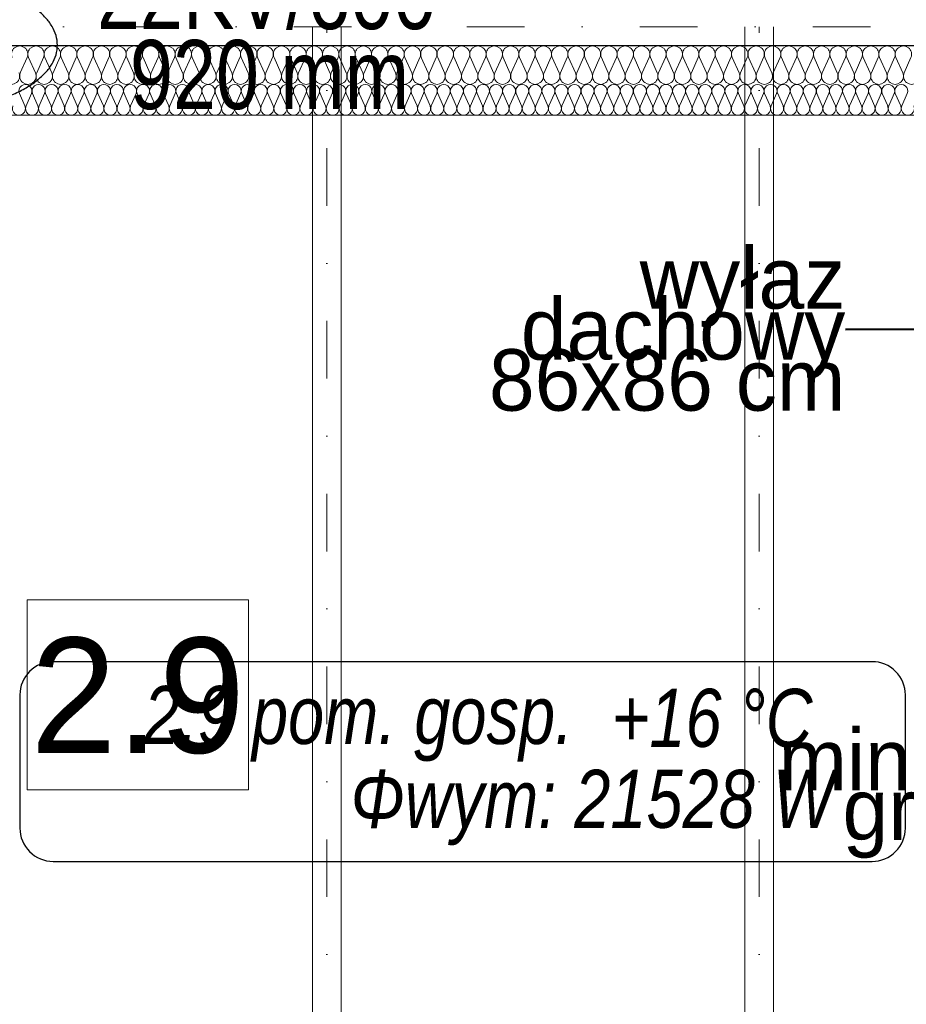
# Model space of a CAD drawing. Extents: x -440864 to -355682, y 13652 to 155872.
# Tile 137 of 179: x -423327 to -421019, y 92619 to 95184. Entities that reach past the tile are written whole.
import ezdxf
from ezdxf.lldxf.tags import DXFTag

# ---------------------------------------------------------------- set-up
doc = ezdxf.new("R2010")
doc.units = 0
doc.header["$MEASUREMENT"] = 0
doc.set_wipeout_variables(frame=1)
doc.linetypes.add('Dot & Dashed', pattern=[450, 150, -150, 0, -150])
doc.layers.get('0').update_dxf_attribs({"color": 252})
for name, color, linetype in [('#podkład', 252, 'Continuous'), ('Arch ocieplenie', 252, 'Continuous'), ('IS_Grafika', 7, 'SOLID'), ('IS_Text_Konstrukcji', 7, 'Continuous'), ('IS_Text_Odbiornikow_Therm', 7, 'Continuous')]:
    doc.layers.add(name, color=color, linetype=linetype)
for name, color, linetype, lineweight in [('Arch ocieplenie_Nr_Pióra__44', 252, 'Continuous', 13), ('Arch opisy_Nr_Pióra__21', 252, 'Continuous', 9), ('Arch wykończenie_Nr_Pióra__3', 252, 'Continuous', 18), ('INWENT KONST. DREWNIANA_Nr_Pióra__2', 252, 'Continuous', 13), ('INWENT KONST. DREWNIANA_Nr_Pióra__21', 252, 'Continuous', 9), ('INWENT OPISY_Nr_Pióra__21', 252, 'Continuous', 9), ('INWENT.ŚCIANY_Nr_Pióra__1', 252, 'Continuous', 25)]:
    doc.layers.add(name, color=color, linetype=linetype, lineweight=lineweight)
doc.styles.add('GENERATED_STYLE_3', font='txt')
doc.styles.add('GENERATED_STYLE_4', font='txt')
doc.styles.get("Standard").update_dxf_attribs({"font": 'arial.ttf', "width": 0.8, "bigfont": 'BIGFONT.SHX'})
tags = doc.linetypes.add('SOLID', pattern=[10, 10, 0]).pattern_tags.tags
tags[6:7] = [DXFTag(74, 4), DXFTag(75, 0), DXFTag(340, '0'), DXFTag(46, 0.0), DXFTag(50, 0.0), DXFTag(44, 0.0), DXFTag(45, 0.0)]
tags[4:5] = [DXFTag(74, 4), DXFTag(75, 0), DXFTag(340, '0'), DXFTag(46, 0.0), DXFTag(50, 0.0), DXFTag(44, 0.0), DXFTag(45, 0.0)]
doc.dimstyles.new('GENERATED_STYLE__7', dxfattribs={"dimtxt": 0.18, "dimasz": 109.44, "dimexe": 0.18, "dimexo": 0.0625, "dimgap": 0.09, "dimtad": 0, "dimtih": 1, "dimtoh": 1, "dimdec": 4, "dimzin": 0, "dimdsep": 46, "dimcen": 0.09, "dimadec": 0, "dimazin": 0, "dimtfac": 1, "dimtdec": 4, "dimtmove": 0, "dimatfit": 3, "dimldrblk": 'ARROWHEAD_11', "dimfxl": 1, "dimtolj": 1, "dimtzin": 0, "dimarcsym": 0})

# ---------------------------------------------------------------- blocks, each defined once
blk = doc.blocks.new('Izolacja cieplna 14_225', base_point=(-429844.9, 96852.6))
at = {"layer": 'Arch ocieplenie_Nr_Pióra__44', "linetype": 'Continuous'}
for p, q in [((-423327.6, 96828.8), (-423313.5, 96796.4)), ((-423310.6, 96796.4), (-423296.5, 96828.8)), ((-423293.6, 96828.8), (-423279.4, 96796.4)), ((-423276.6, 96796.4), (-423262.4, 96828.8)), ((-423259.6, 96828.8), (-423245.4, 96796.4)), ((-423242.6, 96796.4), (-423228.4, 96828.8)), ((-423225.5, 96828.8), (-423211.4, 96796.4)), ((-423208.5, 96796.4), (-423194.4, 96828.8)), ((-423191.5, 96828.8), (-423177.4, 96796.4)), ((-423174.5, 96796.4), (-423160.4, 96828.8)), ((-423157.5, 96828.8), (-423143.3, 96796.4)), ((-423140.5, 96796.4), (-423126.3, 96828.8)), ((-423123.5, 96828.8), (-423109.3, 96796.4)), ((-423106.5, 96796.4), (-423092.3, 96828.8)), ((-423089.4, 96828.8), (-423075.3, 96796.4)), ((-423072.4, 96796.4), (-423058.3, 96828.8)), ((-423055.4, 96828.8), (-423041.3, 96796.4)), ((-423038.4, 96796.4), (-423024.3, 96828.8)), ((-423021.4, 96828.8), (-423007.2, 96796.4)), ((-423004.4, 96796.4), (-422990.2, 96828.8)), ((-422987.4, 96828.8), (-422973.2, 96796.4)), ((-422970.4, 96796.4), (-422956.2, 96828.8)), ((-422953.3, 96828.8), (-422939.2, 96796.4)), ((-422936.3, 96796.4), (-422922.2, 96828.8)), ((-422919.3, 96828.8), (-422905.2, 96796.4)), ((-422902.3, 96796.4), (-422888.1, 96828.8)), ((-422885.3, 96828.8), (-422871.1, 96796.4)), ((-422868.3, 96796.4), (-422854.1, 96828.8)), ((-422851.3, 96828.8), (-422837.1, 96796.4)), ((-422834.3, 96796.4), (-422820.1, 96828.8)), ((-422817.2, 96828.8), (-422803.1, 96796.4)), ((-422800.2, 96796.4), (-422786.1, 96828.8)), ((-422783.2, 96828.8), (-422769.1, 96796.4)), ((-422766.2, 96796.4), (-422752, 96828.8)), ((-422749.2, 96828.8), (-422735, 96796.4)), ((-422732.2, 96796.4), (-422718, 96828.8)), ((-422715.2, 96828.8), (-422701, 96796.4)), ((-422698.2, 96796.4), (-422684, 96828.8)), ((-422681.1, 96828.8), (-422667, 96796.4)), ((-422664.1, 96796.4), (-422650, 96828.8)), ((-422647.1, 96828.8), (-422633, 96796.4)), ((-422630.1, 96796.4), (-422615.9, 96828.8)), ((-422613.1, 96828.8), (-422598.9, 96796.4)), ((-422596.1, 96796.4), (-422581.9, 96828.8)), ((-422579.1, 96828.8), (-422564.9, 96796.4)), ((-422562, 96796.4), (-422547.9, 96828.8)), ((-422545, 96828.8), (-422530.9, 96796.4)), ((-422528, 96796.4), (-422513.9, 96828.8)), ((-422511, 96828.8), (-422496.9, 96796.4)), ((-422494, 96796.4), (-422479.8, 96828.8)), ((-422477, 96828.8), (-422462.8, 96796.4)), ((-422460, 96796.4), (-422445.8, 96828.8)), ((-422443, 96828.8), (-422428.8, 96796.4)), ((-422425.9, 96796.4), (-422411.8, 96828.8)), ((-422408.9, 96828.8), (-422394.8, 96796.4)), ((-422391.9, 96796.4), (-422377.8, 96828.8)), ((-422374.9, 96828.8), (-422360.8, 96796.4)), ((-422357.9, 96796.4), (-422343.7, 96828.8)), ((-422340.9, 96828.8), (-422326.7, 96796.4)), ((-422323.9, 96796.4), (-422309.7, 96828.8)), ((-422306.9, 96828.8), (-422292.7, 96796.4)), ((-422289.8, 96796.4), (-422275.7, 96828.8)), ((-422272.8, 96828.8), (-422258.7, 96796.4)), ((-422255.8, 96796.4), (-422241.7, 96828.8)), ((-422238.8, 96828.8), (-422224.7, 96796.4)), ((-422221.8, 96796.4), (-422207.6, 96828.8)), ((-422204.8, 96828.8), (-422190.6, 96796.4)), ((-422187.8, 96796.4), (-422173.6, 96828.8)), ((-422170.8, 96828.8), (-422156.6, 96796.4)), ((-422153.7, 96796.4), (-422139.6, 96828.8)), ((-422136.7, 96828.8), (-422122.6, 96796.4)), ((-422119.7, 96796.4), (-422105.6, 96828.8)), ((-422102.7, 96828.8), (-422088.5, 96796.4)), ((-422085.7, 96796.4), (-422071.5, 96828.8)), ((-422068.7, 96828.8), (-422054.5, 96796.4)), ((-422051.7, 96796.4), (-422037.5, 96828.8)), ((-422034.7, 96828.8), (-422020.5, 96796.4)), ((-422017.6, 96796.4), (-422003.5, 96828.8)), ((-422000.6, 96828.8), (-421986.5, 96796.4)), ((-421983.6, 96796.4), (-421969.5, 96828.8)), ((-421966.6, 96828.8), (-421952.4, 96796.4)), ((-421949.6, 96796.4), (-421935.4, 96828.8)), ((-421932.6, 96828.8), (-421918.4, 96796.4)), ((-421915.6, 96796.4), (-421901.4, 96828.8)), ((-421898.6, 96828.8), (-421884.4, 96796.4)), ((-421881.5, 96796.4), (-421867.4, 96828.8)), ((-421864.5, 96828.8), (-421850.4, 96796.4)), ((-421847.5, 96796.4), (-421833.4, 96828.8)), ((-421830.5, 96828.8), (-421816.3, 96796.4)), ((-421813.5, 96796.4), (-421799.3, 96828.8)), ((-421796.5, 96828.8), (-421782.3, 96796.4)), ((-421779.5, 96796.4), (-421765.3, 96828.8)), ((-421762.4, 96828.8), (-421748.3, 96796.4)), ((-421745.4, 96796.4), (-421731.3, 96828.8)), ((-421728.4, 96828.8), (-421714.3, 96796.4)), ((-421711.4, 96796.4), (-421697.3, 96828.8)), ((-421694.4, 96828.8), (-421680.2, 96796.4)), ((-421677.4, 96796.4), (-421663.2, 96828.8)), ((-421660.4, 96828.8), (-421646.2, 96796.4)), ((-421643.4, 96796.4), (-421629.2, 96828.8)), ((-421626.3, 96828.8), (-421612.2, 96796.4)), ((-421609.3, 96796.4), (-421595.2, 96828.8)), ((-421592.3, 96828.8), (-421578.2, 96796.4)), ((-421575.3, 96796.4), (-421561.2, 96828.8)), ((-421558.3, 96828.8), (-421544.1, 96796.4)), ((-421541.3, 96796.4), (-421527.1, 96828.8)), ((-421524.3, 96828.8), (-421510.1, 96796.4)), ((-421507.3, 96796.4), (-421493.1, 96828.8)), ((-421490.2, 96828.8), (-421476.1, 96796.4)), ((-421473.2, 96796.4), (-421459.1, 96828.8)), ((-421456.2, 96828.8), (-421442.1, 96796.4)), ((-421439.2, 96796.4), (-421425.1, 96828.8)), ((-421422.2, 96828.8), (-421408, 96796.4)), ((-421405.2, 96796.4), (-421391, 96828.8)), ((-421388.2, 96828.8), (-421374, 96796.4)), ((-421371.2, 96796.4), (-421357, 96828.8)), ((-421354.1, 96828.8), (-421340, 96796.4)), ((-421337.1, 96796.4), (-421323, 96828.8)), ((-421320.1, 96828.8), (-421306, 96796.4)), ((-421303.1, 96796.4), (-421288.9, 96828.8)), ((-421286.1, 96828.8), (-421271.9, 96796.4)), ((-421269.1, 96796.4), (-421254.9, 96828.8)), ((-421252.1, 96828.8), (-421237.9, 96796.4)), ((-421235.1, 96796.4), (-421220.9, 96828.8)), ((-421218, 96828.8), (-421203.9, 96796.4)), ((-421201, 96796.4), (-421186.9, 96828.8)), ((-421184, 96828.8), (-421169.9, 96796.4)), ((-421167, 96796.4), (-421152.8, 96828.8)), ((-421150, 96828.8), (-421135.8, 96796.4)), ((-421133, 96796.4), (-421118.8, 96828.8)), ((-421116, 96828.8), (-421101.8, 96796.4)), ((-421098.9, 96796.4), (-421084.8, 96828.8)), ((-421081.9, 96828.8), (-421067.8, 96796.4)), ((-421064.9, 96796.4), (-421050.8, 96828.8)), ((-421047.9, 96828.8), (-421033.8, 96796.4)), ((-421030.9, 96796.4), (-421016.7, 96828.8))]:
    blk.add_line(p, q, dxfattribs=at)
for centre, start_param, end_param in [((-423312, 96835.6), 4.299595, 8.266774), ((-423278, 96835.6), 4.299595, 8.266774), ((-423244, 96835.6), 4.299595, 8.266774), ((-423210, 96835.6), 4.299595, 8.266774), ((-423175.9, 96835.6), 4.299595, 8.266774), ((-423141.9, 96835.6), 4.299595, 8.266774), ((-423107.9, 96835.6), 4.299595, 8.266774), ((-423073.9, 96835.6), 4.299595, 8.266774), ((-423039.8, 96835.6), 4.299595, 8.266774), ((-423005.8, 96835.6), 4.299595, 8.266774), ((-422971.8, 96835.6), 4.299595, 8.266774), ((-422937.8, 96835.6), 4.299595, 8.266774), ((-422903.7, 96835.6), 4.299595, 8.266774), ((-422869.7, 96835.6), 4.299595, 8.266774), ((-422835.7, 96835.6), 4.299595, 8.266774), ((-422801.7, 96835.6), 4.299595, 8.266774), ((-422767.6, 96835.6), 4.299595, 8.266774), ((-422733.6, 96835.6), 4.299595, 8.266774), ((-422699.6, 96835.6), 4.299595, 8.266774), ((-422665.6, 96835.6), 4.299595, 8.266774), ((-422631.5, 96835.6), 4.299595, 8.266774), ((-422597.5, 96835.6), 4.299595, 8.266774), ((-422563.5, 96835.6), 4.299595, 8.266774), ((-422529.5, 96835.6), 4.299595, 8.266774), ((-422495.4, 96835.6), 4.299595, 8.266774), ((-422461.4, 96835.6), 4.299595, 8.266774), ((-422427.4, 96835.6), 4.299595, 8.266774), ((-422393.4, 96835.6), 4.299595, 8.266774), ((-422359.3, 96835.6), 4.299595, 8.266774), ((-422325.3, 96835.6), 4.299595, 8.266774), ((-422291.3, 96835.6), 4.299595, 8.266774), ((-422257.2, 96835.6), 4.299595, 8.266774), ((-422223.2, 96835.6), 4.299595, 8.266774), ((-422189.2, 96835.6), 4.299595, 8.266774), ((-422155.2, 96835.6), 4.299595, 8.266774), ((-422121.1, 96835.6), 4.299595, 8.266774), ((-422087.1, 96835.6), 4.299595, 8.266774), ((-422053.1, 96835.6), 4.299595, 8.266774), ((-422019.1, 96835.6), 4.299595, 8.266774), ((-421985, 96835.6), 4.299595, 8.266774), ((-421951, 96835.6), 4.299595, 8.266774), ((-421917, 96835.6), 4.299595, 8.266774), ((-421883, 96835.6), 4.299595, 8.266774), ((-421848.9, 96835.6), 4.299595, 8.266774), ((-421814.9, 96835.6), 4.299595, 8.266774), ((-421780.9, 96835.6), 4.299595, 8.266774), ((-421746.9, 96835.6), 4.299595, 8.266774), ((-421712.8, 96835.6), 4.299595, 8.266774), ((-421678.8, 96835.6), 4.299595, 8.266774), ((-421644.8, 96835.6), 4.299595, 8.266774), ((-421610.8, 96835.6), 4.299595, 8.266774), ((-421576.7, 96835.6), 4.299595, 8.266774), ((-421542.7, 96835.6), 4.299595, 8.266774), ((-421508.7, 96835.6), 4.299595, 8.266774), ((-421474.7, 96835.6), 4.299595, 8.266774), ((-421440.6, 96835.6), 4.299595, 8.266774), ((-421406.6, 96835.6), 4.299595, 8.266774), ((-421372.6, 96835.6), 4.299595, 8.266774), ((-421338.6, 96835.6), 4.299595, 8.266774), ((-421304.5, 96835.6), 4.299595, 8.266774), ((-421270.5, 96835.6), 4.299595, 8.266774), ((-421236.5, 96835.6), 4.299595, 8.266774), ((-421202.5, 96835.6), 4.299595, 8.266774), ((-421168.4, 96835.6), 4.299595, 8.266774), ((-421134.4, 96835.6), 4.299595, 8.266774), ((-421100.4, 96835.6), 4.299595, 8.266774), ((-421066.4, 96835.6), 4.299595, 8.266774), ((-421032.3, 96835.6), 4.299595, 8.266774), ((-423329.1, 96789.6), 1.158003, 5.125183), ((-423295, 96789.6), 1.158003, 5.125183), ((-423261, 96789.6), 1.158003, 5.125183), ((-423227, 96789.6), 1.158003, 5.125183), ((-423193, 96789.6), 1.158003, 5.125183), ((-423158.9, 96789.6), 1.158003, 5.125183), ((-423124.9, 96789.6), 1.158003, 5.125183), ((-423090.9, 96789.6), 1.158003, 5.125183), ((-423056.8, 96789.6), 1.158003, 5.125183), ((-423022.8, 96789.6), 1.158003, 5.125183), ((-422988.8, 96789.6), 1.158003, 5.125183), ((-422954.8, 96789.6), 1.158003, 5.125183), ((-422920.7, 96789.6), 1.158003, 5.125183), ((-422886.7, 96789.6), 1.158003, 5.125183), ((-422852.7, 96789.6), 1.158003, 5.125183), ((-422818.7, 96789.6), 1.158003, 5.125183), ((-422784.6, 96789.6), 1.158003, 5.125183), ((-422750.6, 96789.6), 1.158003, 5.125183), ((-422716.6, 96789.6), 1.158003, 5.125183), ((-422682.6, 96789.6), 1.158003, 5.125183), ((-422648.5, 96789.6), 1.158003, 5.125183), ((-422614.5, 96789.6), 1.158003, 5.125183), ((-422580.5, 96789.6), 1.158003, 5.125183), ((-422546.5, 96789.6), 1.158003, 5.125183), ((-422512.4, 96789.6), 1.158003, 5.125183), ((-422478.4, 96789.6), 1.158003, 5.125183), ((-422444.4, 96789.6), 1.158003, 5.125183), ((-422410.4, 96789.6), 1.158003, 5.125183), ((-422376.3, 96789.6), 1.158003, 5.125183), ((-422342.3, 96789.6), 1.158003, 5.125183), ((-422308.3, 96789.6), 1.158003, 5.125183), ((-422274.3, 96789.6), 1.158003, 5.125183), ((-422240.2, 96789.6), 1.158003, 5.125183), ((-422206.2, 96789.6), 1.158003, 5.125183), ((-422172.2, 96789.6), 1.158003, 5.125183), ((-422138.2, 96789.6), 1.158003, 5.125183), ((-422104.1, 96789.6), 1.158003, 5.125183), ((-422070.1, 96789.6), 1.158003, 5.125183), ((-422036.1, 96789.6), 1.158003, 5.125183), ((-422002.1, 96789.6), 1.158003, 5.125183), ((-421968, 96789.6), 1.158003, 5.125183), ((-421934, 96789.6), 1.158003, 5.125183), ((-421900, 96789.6), 1.158003, 5.125183), ((-421866, 96789.6), 1.158003, 5.125183), ((-421831.9, 96789.6), 1.158003, 5.125183), ((-421797.9, 96789.6), 1.158003, 5.125183), ((-421763.9, 96789.6), 1.158003, 5.125183), ((-421729.9, 96789.6), 1.158003, 5.125183), ((-421695.8, 96789.6), 1.158003, 5.125183), ((-421661.8, 96789.6), 1.158003, 5.125183), ((-421627.8, 96789.6), 1.158003, 5.125183), ((-421593.7, 96789.6), 1.158003, 5.125183), ((-421559.7, 96789.6), 1.158003, 5.125183), ((-421525.7, 96789.6), 1.158003, 5.125183), ((-421491.7, 96789.6), 1.158003, 5.125183), ((-421457.6, 96789.6), 1.158003, 5.125183), ((-421423.6, 96789.6), 1.158003, 5.125183), ((-421389.6, 96789.6), 1.158003, 5.125183), ((-421355.6, 96789.6), 1.158003, 5.125183), ((-421321.5, 96789.6), 1.158003, 5.125183), ((-421287.5, 96789.6), 1.158003, 5.125183), ((-421253.5, 96789.6), 1.158003, 5.125183), ((-421219.5, 96789.6), 1.158003, 5.125183), ((-421185.4, 96789.6), 1.158003, 5.125183), ((-421151.4, 96789.6), 1.158003, 5.125183), ((-421117.4, 96789.6), 1.158003, 5.125183), ((-421083.4, 96789.6), 1.158003, 5.125183), ((-421049.3, 96789.6), 1.158003, 5.125183), ((-421015.3, 96789.6), 1.158003, 5.125183)]:
    blk.add_ellipse(centre, major_axis=(0, 17), ratio=0.999906, start_param=start_param, end_param=end_param, dxfattribs=at)
blk = doc.blocks.new('Izolacja cieplna 14_226', base_point=(-419194.9, 96952.6))
at = {"layer": 'Arch ocieplenie_Nr_Pióra__44', "linetype": 'Continuous'}
for p, q in [((-423307.6, 96922.8), (-423325.4, 96882.4)), ((-423286.3, 96882.4), (-423304.1, 96922.8)), ((-423265, 96922.8), (-423282.8, 96882.4)), ((-423243.7, 96882.4), (-423261.5, 96922.8)), ((-423222.4, 96922.8), (-423240.2, 96882.4)), ((-423201.1, 96882.4), (-423218.9, 96922.8)), ((-423179.8, 96922.8), (-423197.6, 96882.4)), ((-423158.5, 96882.4), (-423176.3, 96922.8)), ((-423137.2, 96922.8), (-423155, 96882.4)), ((-423115.9, 96882.4), (-423133.7, 96922.8)), ((-423094.6, 96922.8), (-423112.4, 96882.4)), ((-423073.3, 96882.4), (-423091.1, 96922.8)), ((-423052, 96922.8), (-423069.8, 96882.4)), ((-423030.7, 96882.4), (-423048.5, 96922.8)), ((-423009.4, 96922.8), (-423027.2, 96882.4)), ((-422988.1, 96882.4), (-423005.9, 96922.8)), ((-422966.8, 96922.8), (-422984.6, 96882.4)), ((-422945.5, 96882.4), (-422963.3, 96922.8)), ((-422924.2, 96922.8), (-422942, 96882.4)), ((-422902.9, 96882.4), (-422920.7, 96922.8)), ((-422881.6, 96922.8), (-422899.4, 96882.4)), ((-422860.3, 96882.4), (-422878.1, 96922.8)), ((-422839, 96922.8), (-422856.8, 96882.4)), ((-422817.7, 96882.4), (-422835.5, 96922.8)), ((-422796.4, 96922.8), (-422814.2, 96882.4)), ((-422775.1, 96882.4), (-422792.9, 96922.8)), ((-422753.8, 96922.8), (-422771.6, 96882.4)), ((-422732.5, 96882.4), (-422750.3, 96922.8)), ((-422711.2, 96922.8), (-422729, 96882.4)), ((-422689.9, 96882.4), (-422707.7, 96922.8)), ((-422668.6, 96922.8), (-422686.4, 96882.4)), ((-422647.3, 96882.4), (-422665.1, 96922.8)), ((-422626, 96922.8), (-422643.8, 96882.4)), ((-422604.7, 96882.4), (-422622.5, 96922.8)), ((-422583.4, 96922.8), (-422601.2, 96882.4)), ((-422562.1, 96882.4), (-422579.9, 96922.8)), ((-422540.8, 96922.8), (-422558.6, 96882.4)), ((-422519.5, 96882.4), (-422537.3, 96922.8)), ((-422498.2, 96922.8), (-422516, 96882.4)), ((-422476.9, 96882.4), (-422494.7, 96922.8)), ((-422455.6, 96922.8), (-422473.4, 96882.4)), ((-422434.3, 96882.4), (-422452.1, 96922.8)), ((-422413, 96922.8), (-422430.8, 96882.4)), ((-422391.7, 96882.4), (-422409.5, 96922.8)), ((-422370.4, 96922.8), (-422388.2, 96882.4)), ((-422349.1, 96882.4), (-422366.9, 96922.8)), ((-422327.8, 96922.8), (-422345.6, 96882.4)), ((-422306.5, 96882.4), (-422324.3, 96922.8)), ((-422285.2, 96922.8), (-422303, 96882.4)), ((-422263.9, 96882.4), (-422281.7, 96922.8)), ((-422242.6, 96922.8), (-422260.4, 96882.4)), ((-422221.3, 96882.4), (-422239.1, 96922.8)), ((-422200, 96922.8), (-422217.8, 96882.4)), ((-422178.7, 96882.4), (-422196.5, 96922.8)), ((-422157.4, 96922.8), (-422175.2, 96882.4)), ((-422136.1, 96882.4), (-422153.9, 96922.8)), ((-422114.8, 96922.8), (-422132.6, 96882.4)), ((-422093.5, 96882.4), (-422111.3, 96922.8)), ((-422072.2, 96922.8), (-422090, 96882.4)), ((-422050.9, 96882.4), (-422068.7, 96922.8)), ((-422029.6, 96922.8), (-422047.4, 96882.4)), ((-422008.3, 96882.4), (-422026.1, 96922.8)), ((-421987, 96922.8), (-422004.8, 96882.4)), ((-421965.7, 96882.4), (-421983.5, 96922.8)), ((-421944.4, 96922.8), (-421962.2, 96882.4)), ((-421923.1, 96882.4), (-421940.9, 96922.8)), ((-421901.8, 96922.8), (-421919.6, 96882.4)), ((-421880.5, 96882.4), (-421898.3, 96922.8)), ((-421859.2, 96922.8), (-421877, 96882.4)), ((-421837.9, 96882.4), (-421855.7, 96922.8)), ((-421816.6, 96922.8), (-421834.4, 96882.4)), ((-421795.3, 96882.4), (-421813.1, 96922.8)), ((-421774, 96922.8), (-421791.8, 96882.4)), ((-421752.7, 96882.4), (-421770.5, 96922.8)), ((-421731.4, 96922.8), (-421749.2, 96882.4)), ((-421710.1, 96882.4), (-421727.9, 96922.8)), ((-421688.8, 96922.8), (-421706.6, 96882.4)), ((-421667.5, 96882.4), (-421685.3, 96922.8)), ((-421646.2, 96922.8), (-421664, 96882.4)), ((-421624.9, 96882.4), (-421642.7, 96922.8)), ((-421603.6, 96922.8), (-421621.4, 96882.4)), ((-421582.3, 96882.4), (-421600.1, 96922.8)), ((-421561, 96922.8), (-421578.8, 96882.4)), ((-421539.7, 96882.4), (-421557.5, 96922.8)), ((-421518.4, 96922.8), (-421536.2, 96882.4)), ((-421497.1, 96882.4), (-421514.9, 96922.8)), ((-421475.8, 96922.8), (-421493.6, 96882.4)), ((-421454.5, 96882.4), (-421472.3, 96922.8)), ((-421433.2, 96922.8), (-421451, 96882.4)), ((-421411.9, 96882.4), (-421429.7, 96922.8)), ((-421390.6, 96922.8), (-421408.4, 96882.4)), ((-421369.3, 96882.4), (-421387.1, 96922.8)), ((-421348, 96922.8), (-421365.8, 96882.4)), ((-421326.7, 96882.4), (-421344.5, 96922.8)), ((-421305.4, 96922.8), (-421323.2, 96882.4)), ((-421284.1, 96882.4), (-421301.9, 96922.8)), ((-421262.8, 96922.8), (-421280.6, 96882.4)), ((-421241.5, 96882.4), (-421259.3, 96922.8)), ((-421220.2, 96922.8), (-421238, 96882.4)), ((-421198.9, 96882.4), (-421216.7, 96922.8)), ((-421177.6, 96922.8), (-421195.4, 96882.4)), ((-421156.3, 96882.4), (-421174.1, 96922.8)), ((-421135, 96922.8), (-421152.8, 96882.4)), ((-421113.7, 96882.4), (-421131.5, 96922.8)), ((-421092.4, 96922.8), (-421110.2, 96882.4)), ((-421071.1, 96882.4), (-421088.9, 96922.8)), ((-421049.8, 96922.8), (-421067.6, 96882.4)), ((-421028.5, 96882.4), (-421046.3, 96922.8)), ((-421007.2, 96922.8), (-421025, 96882.4))]:
    blk.add_line(p, q, dxfattribs=at)
for centre, start_param, end_param in [((-423327.1, 96931.3), 2.7288, 6.695979), ((-423284.5, 96931.3), 2.7288, 6.695979), ((-423241.9, 96931.3), 2.7288, 6.695979), ((-423199.3, 96931.3), 2.7288, 6.695979), ((-423156.7, 96931.3), 2.7288, 6.695979), ((-423114.1, 96931.3), 2.7288, 6.695979), ((-423071.5, 96931.3), 2.7288, 6.695979), ((-423028.9, 96931.3), 2.7288, 6.695979), ((-422986.3, 96931.3), 2.7288, 6.695979), ((-422943.7, 96931.3), 2.7288, 6.695979), ((-422901.1, 96931.3), 2.7288, 6.695979), ((-422858.5, 96931.3), 2.7288, 6.695979), ((-422815.9, 96931.3), 2.7288, 6.695979), ((-422773.3, 96931.3), 2.7288, 6.695979), ((-422730.7, 96931.3), 2.7288, 6.695979), ((-422688.1, 96931.3), 2.7288, 6.695979), ((-422645.5, 96931.3), 2.7288, 6.695979), ((-422602.9, 96931.3), 2.7288, 6.695979), ((-422560.3, 96931.3), 2.7288, 6.695979), ((-422517.7, 96931.3), 2.7288, 6.695979), ((-422475.1, 96931.3), 2.7288, 6.695979), ((-422432.5, 96931.3), 2.7288, 6.695979), ((-422389.9, 96931.3), 2.7288, 6.695979), ((-422347.3, 96931.3), 2.7288, 6.695979), ((-422304.7, 96931.3), 2.7288, 6.695979), ((-422262.1, 96931.3), 2.7288, 6.695979), ((-422219.5, 96931.3), 2.7288, 6.695979), ((-422176.9, 96931.3), 2.7288, 6.695979), ((-422134.3, 96931.3), 2.7288, 6.695979), ((-422091.7, 96931.3), 2.7288, 6.695979), ((-422049.1, 96931.3), 2.7288, 6.695979), ((-422006.5, 96931.3), 2.7288, 6.695979), ((-421963.9, 96931.3), 2.7288, 6.695979), ((-421921.3, 96931.3), 2.7288, 6.695979), ((-421878.7, 96931.3), 2.7288, 6.695979), ((-421836.1, 96931.3), 2.7288, 6.695979), ((-421793.5, 96931.3), 2.7288, 6.695979), ((-421750.9, 96931.3), 2.7288, 6.695979), ((-421708.3, 96931.3), 2.7288, 6.695979), ((-421665.7, 96931.3), 2.7288, 6.695979), ((-421623.1, 96931.3), 2.7288, 6.695979), ((-421580.5, 96931.3), 2.7288, 6.695979), ((-421537.9, 96931.3), 2.7288, 6.695979), ((-421495.3, 96931.3), 2.7288, 6.695979), ((-421452.7, 96931.3), 2.7288, 6.695979), ((-421410.1, 96931.3), 2.7288, 6.695979), ((-421367.5, 96931.3), 2.7288, 6.695979), ((-421324.9, 96931.3), 2.7288, 6.695979), ((-421282.3, 96931.3), 2.7288, 6.695979), ((-421239.7, 96931.3), 2.7288, 6.695979), ((-421197.1, 96931.3), 2.7288, 6.695979), ((-421154.5, 96931.3), 2.7288, 6.695979), ((-421111.9, 96931.3), 2.7288, 6.695979), ((-421069.3, 96931.3), 2.7288, 6.695979), ((-421026.7, 96931.3), 2.7288, 6.695979), ((-423348.4, 96873.9), 5.870392, 9.837571), ((-423305.8, 96873.9), 5.870392, 9.837571), ((-423263.2, 96873.9), 5.870392, 9.837571), ((-423220.6, 96873.9), 5.870392, 9.837571), ((-423178, 96873.9), 5.870392, 9.837571), ((-423135.4, 96873.9), 5.870392, 9.837571), ((-423092.8, 96873.9), 5.870392, 9.837571), ((-423050.2, 96873.9), 5.870392, 9.837571), ((-423007.6, 96873.9), 5.870392, 9.837571), ((-422965, 96873.9), 5.870392, 9.837571), ((-422922.4, 96873.9), 5.870392, 9.837571), ((-422879.8, 96873.9), 5.870392, 9.837571), ((-422837.2, 96873.9), 5.870392, 9.837571), ((-422794.6, 96873.9), 5.870392, 9.837571), ((-422752, 96873.9), 5.870392, 9.837571), ((-422709.4, 96873.9), 5.870392, 9.837571), ((-422666.8, 96873.9), 5.870392, 9.837571), ((-422624.2, 96873.9), 5.870392, 9.837571), ((-422581.6, 96873.9), 5.870392, 9.837571), ((-422539, 96873.9), 5.870392, 9.837571), ((-422496.4, 96873.9), 5.870392, 9.837571), ((-422453.8, 96873.9), 5.870392, 9.837571), ((-422411.2, 96873.9), 5.870392, 9.837571), ((-422368.6, 96873.9), 5.870392, 9.837571), ((-422326, 96873.9), 5.870392, 9.837571), ((-422283.4, 96873.9), 5.870392, 9.837571), ((-422240.8, 96873.9), 5.870392, 9.837571), ((-422198.2, 96873.9), 5.870392, 9.837571), ((-422155.6, 96873.9), 5.870392, 9.837571), ((-422113, 96873.9), 5.870392, 9.837571), ((-422070.4, 96873.9), 5.870392, 9.837571), ((-422027.8, 96873.9), 5.870392, 9.837571), ((-421985.2, 96873.9), 5.870392, 9.837571), ((-421942.6, 96873.9), 5.870392, 9.837571), ((-421900, 96873.9), 5.870392, 9.837571), ((-421857.4, 96873.9), 5.870392, 9.837571), ((-421814.8, 96873.9), 5.870392, 9.837571), ((-421772.2, 96873.9), 5.870392, 9.837571), ((-421729.6, 96873.9), 5.870392, 9.837571), ((-421687, 96873.9), 5.870392, 9.837571), ((-421644.4, 96873.9), 5.870392, 9.837571), ((-421601.8, 96873.9), 5.870392, 9.837571), ((-421559.2, 96873.9), 5.870392, 9.837571), ((-421516.6, 96873.9), 5.870392, 9.837571), ((-421474, 96873.9), 5.870392, 9.837571), ((-421431.4, 96873.9), 5.870392, 9.837571), ((-421388.8, 96873.9), 5.870392, 9.837571), ((-421346.2, 96873.9), 5.870392, 9.837571), ((-421303.6, 96873.9), 5.870392, 9.837571), ((-421261, 96873.9), 5.870392, 9.837571), ((-421218.4, 96873.9), 5.870392, 9.837571), ((-421175.8, 96873.9), 5.870392, 9.837571), ((-421133.2, 96873.9), 5.870392, 9.837571), ((-421090.6, 96873.9), 5.870392, 9.837571), ((-421048, 96873.9), 5.870392, 9.837571), ((-421005.4, 96873.9), 5.870392, 9.837571)]:
    blk.add_ellipse(centre, major_axis=(-21.3, 0), ratio=0.998489, start_param=start_param, end_param=end_param, dxfattribs=at)
blk = doc.blocks.new('ARROWHEAD_11')
at = {"color": 0, "linetype": 'Continuous', "lineweight": 0}
blk.add_line((0, 0), (-1, 0), dxfattribs=at)
at = {"color": 0, "linetype": 'Continuous', "lineweight": 0, "const_width": 0.25, "flags": 128}
blk.add_lwpolyline([(-0.125, 0, 1), (0.125, 0, 1)], format="xyb", close=True, dxfattribs=at)
blk = doc.blocks.new('poddasze')
at = {"layer": 'Arch wykończenie_Nr_Pióra__3', "color": 252, "linetype": 'Continuous'}
blk.add_line((-419244.9, 80935.1), (-429794.9, 80935.1), dxfattribs=at)
at = {"layer": 'INWENT KONST. DREWNIANA_Nr_Pióra__2', "color": 252, "linetype": 'Continuous'}
for p, q in [((-422564.9, 77295.1), (-422564.9, 81165.1)), ((-422489.9, 77295.1), (-422489.9, 81165.1)), ((-421439.9, 77295.1), (-421439.9, 81165.1)), ((-421364.9, 77295.1), (-421364.9, 81165.1))]:
    blk.add_line(p, q, dxfattribs=at)
at = {"layer": 'INWENT KONST. DREWNIANA_Nr_Pióra__21', "color": 252, "linetype": 'Dot & Dashed'}
for p, q in [((-430714.9, 81165.1), (-414324.9, 81165.1)), ((-422527.4, 76648.1), (-422527.4, 81165.1)), ((-421402.4, 76648.1), (-421402.4, 81165.1))]:
    blk.add_line(p, q, dxfattribs=at)
at = {"layer": 'INWENT.ŚCIANY_Nr_Pióra__1', "color": 252, "linetype": 'Continuous'}
blk.add_line((-419194.9, 81115.1), (-429844.9, 81115.1), dxfattribs=at)
at = {"layer": 'Arch ocieplenie', "color": 252, "linetype": 'Continuous', "lineweight": 13}
for name, p in [('Izolacja cieplna 14_226', (-419194.9, 81115.1)), ('Izolacja cieplna 14_225', (-429844.9, 81015.1))]:
    blk.add_blockref(name, p, dxfattribs=at)
at = {"layer": 'Arch opisy_Nr_Pióra__21', "color": 252, "linetype": 'Continuous', "char_height": 160, "attachment_point": 6, "style": 'GENERATED_STYLE_4'}
for s, insert, width, line_spacing_factor in [('{wyłaz dachowy 86x86 cm}', (-421178.1, 80377), 1392.707, 0.498268), ('{wełna mineralna\\Pgr. 5 cm}', (-420412.5, 79232.2), 1341.75, 0.483435)]:
    blk.add_mtext(s, dxfattribs=dict(at, insert=insert, width=width, line_spacing_factor=line_spacing_factor))
at = {"layer": 'Arch opisy_Nr_Pióra__21', "color": 252, "linetype": 'Continuous', "annotation_type": 0, "has_hookline": 1, "hookline_direction": 1}
for points, text_width in [([(-420087.3, 80377.4), (-421178, 80377)], 1188.6), ([(-419244.9, 79255.1), (-420412.5, 79232.2)], 1112.4)]:
    blk.add_leader(points, dimstyle='GENERATED_STYLE__7', dxfattribs=dict(at, text_width=text_width))
at = {"color": 252, "linetype": 'Continuous', "ltscale": 1734454.285401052}
blk.add_wipeout([(-423307.8, 79672.1), (-422731.8, 79672.1), (-422731.8, 79177.9), (-423307.8, 79177.9)], dxfattribs=at).dxf.layer = 'INWENT OPISY_Nr_Pióra__21'
at = {"layer": 'INWENT OPISY_Nr_Pióra__21', "color": 252, "linetype": 'Continuous', "flags": 128}
blk.add_lwpolyline([(-423307.8, 79672.1), (-422731.8, 79672.1), (-422731.8, 79177.9), (-423307.8, 79177.9)], close=True, dxfattribs=at)
at = {"layer": 'INWENT OPISY_Nr_Pióra__21', "color": 252, "linetype": 'Continuous', "insert": (-423019.8, 79269.7), "char_height": 300, "attachment_point": 8, "style": 'GENERATED_STYLE_3'}
blk.add_mtext('{2.9 }', dxfattribs=at)

msp = doc.modelspace()

# ---------------------------------------------------------------- block references
at = {"layer": '#podkład', "color": 3, "lineweight": 50}
msp.add_blockref('poddasze', (0, 14000), dxfattribs=at)

# ---------------------------------------------------------------- next in the draw order: linework, layer by layer
at = {"layer": 'IS_Grafika', "color": 7}
for points, knots in [([(-423228.9, 95117.3), (-423228.9, 95125.8), (-423231.4, 95142.9), (-423242.4, 95167.3), (-423259.6, 95189.9), (-423282.5, 95210.6), (-423310.6, 95229.3), (-423343.4, 95245.9), (-423380.3, 95260), (-423421, 95271.4), (-423464.9, 95279.9), (-423511.6, 95285.2), (-423543.6, 95286.3), (-423559.9, 95286.3)], [0, 0, 0, 0, 2.523033, 5.124646, 7.924571, 10.991642, 14.355854, 18.0219, 21.979171, 26.208258, 30.685117, 35.38383, 40.278576, 40.278576, 40.278576, 40.278576]), ([(-423559.9, 94948.3), (-423543.6, 94948.3), (-423511.6, 94949.5), (-423464.9, 94954.8), (-423421, 94963.3), (-423380.3, 94974.7), (-423343.4, 94988.8), (-423310.6, 95005.3), (-423282.5, 95024.1), (-423259.6, 95044.8), (-423242.4, 95067.4), (-423231.4, 95091.8), (-423228.9, 95108.9), (-423228.9, 95117.3)], [0, 0, 0, 0, 4.894746, 9.593459, 14.070318, 18.299405, 22.256676, 25.922722, 29.286934, 32.354005, 35.15393, 37.755543, 40.278576, 40.278576, 40.278576, 40.278576])]:
    msp.add_open_spline(points, degree=3, knots=knots, dxfattribs=at)
at = {"layer": 'IS_Text_Konstrukcji', "linetype": 'SOLID', "ltscale": 10}
msp.add_lwpolyline([(-423240, 92991.4), (-421108.3, 92991.4, 0.414214), (-421021.6, 93078.1), (-421021.6, 93424.8, 0.414214), (-421108.3, 93511.4), (-423240, 93511.4, 0.414214), (-423326.6, 93424.8), (-423326.6, 93078.1, 0.414214), (-423240, 92991.4)], format="xyb", dxfattribs=at)

# ---------------------------------------------------------------- next in the draw order: texts
at = {"layer": 'IS_Text_Konstrukcji', "linetype": 'SOLID', "ltscale": 10, "char_height": 151.2}
for s, insert, attachment_point in [('\\fArial|b0|i1;+16 °C', (-421786.6, 93287.4), 7), ('\\fArial|b0|i1;2.9 pom. gosp.', (-421886.6, 93251.4), 9), ('\\fArial|b0|i1;Φwym: 21528 W', (-421836.6, 93229.8), 2)]:
    msp.add_mtext(s, dxfattribs=dict(at, insert=insert, attachment_point=attachment_point))
at = {"layer": 'IS_Text_Odbiornikow_Therm', "linetype": 'SOLID', "ltscale": 10, "char_height": 180}
for s, insert, attachment_point in [('\\fArial|b0|i0;920 mm', (-423040, 94948.2), 7), ('\\fArial|b0|i0;22KV/600', (-422242.4, 95156.4), 9)]:
    msp.add_mtext(s, dxfattribs=dict(at, insert=insert, attachment_point=attachment_point))

doc.saveas('drawing.dxf')
